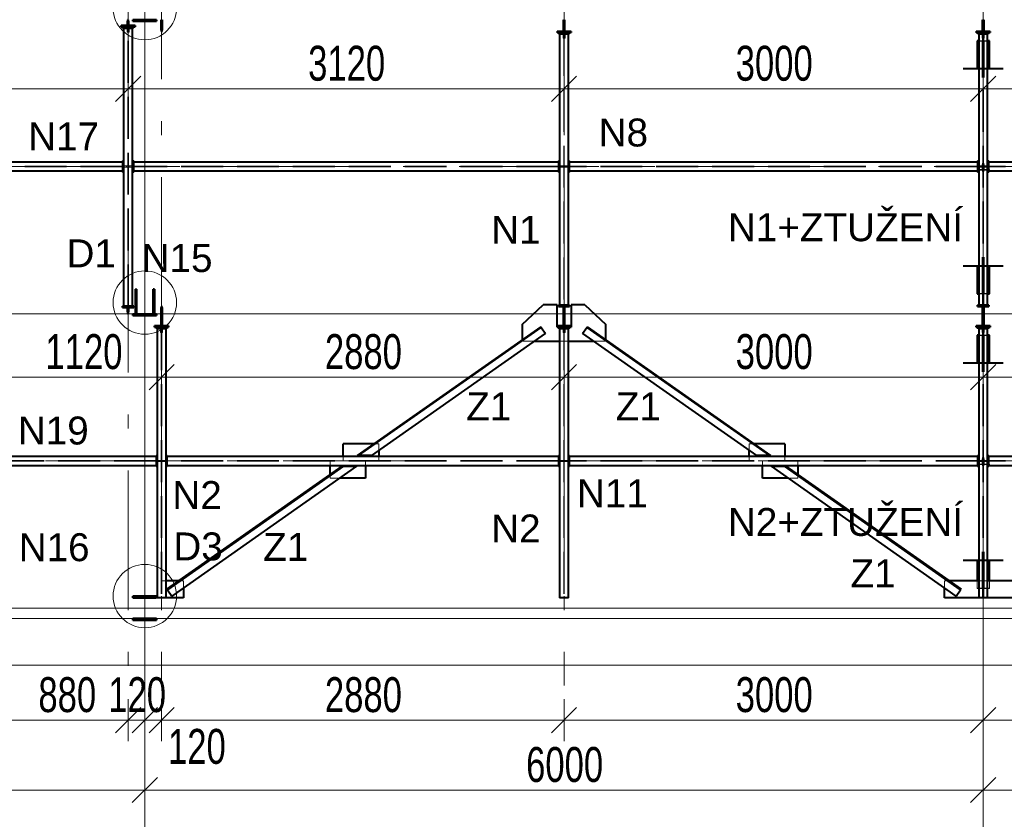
# Model space of a CAD drawing. Header units: metres. Extents: x 212 to 317, y 37 to 97.
# Tile 35 of 52: x 281.5 to 288.55, y 41.79 to 47.51. Entities that reach past the tile are written whole.
import ezdxf

# ---------------------------------------------------------------- set-up
doc = ezdxf.new("R2010")
doc.units = ezdxf.units.M
for name, pattern in [('__RA_15', [1.7, 1, -0.3, 0.1, -0.3]), ('__RA_2', [0.4, 0.3, -0.1]), ('__RA_4', [0.6, 0.3, -0.1, 0, -0.1, 0, -0.1])]:
    doc.linetypes.add(name, pattern=pattern)
for name, color, linetype, lineweight in [('OSY', 204, '__RA_15', 13), ('POPIS', 7, 'Continuous', 13), ('Standard', 7, 'Continuous', 40), ('VYZTUZ', 11, 'Continuous', 50)]:
    doc.layers.add(name, color=color, linetype=linetype, lineweight=lineweight)
doc.styles.add('ARIAL', font='ARIAL.TTF')

msp = doc.modelspace()

# ---------------------------------------------------------------- linework, layer by layer
at = {"layer": 'OSY', "color": 204, "linetype": 'Continuous', "lineweight": 13}
for p, q in [((282.3962, 40.4228), (282.3962, 66.9208)), ((288.3962, 40.4228), (288.3962, 66.9208)), ((222.1385, 45.4049), (298.4065, 45.4049)), ((222.1385, 43.2972), (298.4065, 43.2972))]:
    msp.add_line(p, q, dxfattribs=at)
at = {"layer": 'OSY', "color": 204, "linetype": '__RA_15', "lineweight": 13}
for p, q in [((282.5162, 49.7833), (282.5162, 42.7433)), ((285.3962, 49.7833), (285.3962, 42.7433)), ((282.2762, 47.6836), (282.2762, 42.7935)), ((223.446, 46.4588), (293.446, 46.4588)), ((222.186, 44.3511), (294.576, 44.3511))]:
    msp.add_line(p, q, dxfattribs=at)
at = {"layer": 'Standard', "color": 1, "linetype": 'Continuous', "lineweight": 40}
for p, q in [((282.2802, 47.5098), (282.2722, 47.5098)), ((282.2722, 47.5098), (282.2722, 47.4998)), ((282.2722, 47.4998), (282.2802, 47.4998)), ((282.2722, 47.4676), (282.2722, 47.4998)), ((282.2802, 47.4998), (282.2802, 47.5098)), ((282.2802, 47.4998), (282.2802, 47.4676)), ((282.3102, 47.4998), (282.3102, 47.5098)), ((282.4802, 47.5098), (282.3102, 47.5098)), ((282.3102, 47.4998), (282.4802, 47.4998)), ((282.4802, 47.5098), (282.4802, 47.4998)), ((282.5122, 47.5008), (282.5122, 47.5099)), ((282.5122, 47.5008), (282.5202, 47.5008)), ((282.5122, 47.4928), (282.5122, 47.5008)), ((282.5202, 47.5099), (282.5202, 47.5008)), ((282.5202, 47.5008), (282.5202, 47.4928)), ((285.3922, 47.5008), (285.3922, 47.5099)), ((285.3922, 47.5008), (285.4002, 47.5008)), ((285.3922, 47.4928), (285.3922, 47.5008)), ((285.4002, 47.5099), (285.4002, 47.5008)), ((285.4002, 47.5008), (285.4002, 47.4928)), ((288.3922, 47.5008), (288.3922, 47.5099)), ((288.3922, 47.5008), (288.4002, 47.5008)), ((288.3922, 47.4928), (288.3922, 47.5008)), ((288.4002, 47.5099), (288.4002, 47.5008)), ((288.4002, 47.5008), (288.4002, 47.4928)), ((282.2262, 47.4596), (282.2262, 47.4676)), ((282.3262, 47.4676), (282.2262, 47.4676)), ((282.2262, 47.4596), (282.3262, 47.4596)), ((282.234, 47.4596), (282.234, 47.4546)), ((282.234, 47.4546), (282.269, 47.4546)), ((282.2442, 47.4496), (282.3082, 47.4496)), ((282.2442, 47.4496), (282.2442, 45.4579)), ((282.269, 47.4546), (282.269, 47.4496)), ((282.274, 47.4496), (282.274, 47.4596)), ((282.2784, 47.4596), (282.2784, 47.4496)), ((282.2834, 47.4496), (282.2834, 47.4546)), ((282.2834, 47.4546), (282.3184, 47.4546)), ((282.3082, 45.4579), (282.3082, 47.4496)), ((282.3184, 47.4546), (282.3184, 47.4596)), ((282.3262, 47.4676), (282.3262, 47.4596)), ((282.5122, 47.482), (282.5122, 47.4928)), ((282.5202, 47.4928), (282.5122, 47.4928)), ((282.5122, 47.4345), (282.5122, 47.482)), ((282.5202, 47.482), (282.5122, 47.482)), ((282.5122, 47.4345), (282.5122, 47.4255)), ((282.5202, 47.4345), (282.5122, 47.4345)), ((282.5202, 47.4928), (282.5202, 47.482)), ((282.5202, 47.482), (282.5202, 47.4345)), ((282.5202, 47.4255), (282.5202, 47.4345)), ((285.3922, 47.482), (285.3922, 47.4928)), ((285.4002, 47.4928), (285.3922, 47.4928)), ((285.3922, 47.4345), (285.3922, 47.482)), ((285.4002, 47.482), (285.3922, 47.482)), ((285.3922, 47.4345), (285.3922, 47.4255)), ((285.4002, 47.4345), (285.3922, 47.4345)), ((285.4002, 47.4928), (285.4002, 47.482)), ((285.4002, 47.482), (285.4002, 47.4345)), ((285.4002, 47.4255), (285.4002, 47.4345)), ((288.3922, 47.482), (288.3922, 47.4928)), ((288.4002, 47.4928), (288.3922, 47.4928)), ((288.3922, 47.4345), (288.3922, 47.482)), ((288.4002, 47.482), (288.3922, 47.482)), ((288.3922, 47.4345), (288.3922, 47.4255)), ((288.4002, 47.4345), (288.3922, 47.4345)), ((288.4002, 47.4928), (288.4002, 47.482)), ((288.4002, 47.482), (288.4002, 47.4345)), ((288.4002, 47.4255), (288.4002, 47.4345)), ((282.5122, 47.4255), (282.5202, 47.4255)), ((285.3462, 47.4175), (285.3462, 47.4255)), ((285.4462, 47.4255), (285.3462, 47.4255)), ((285.3462, 47.4175), (285.4462, 47.4175)), ((285.354, 47.4175), (285.354, 47.4125)), ((285.354, 47.4125), (285.389, 47.4125)), ((285.3642, 47.4075), (285.3642, 45.4658)), ((285.3642, 47.4075), (285.4282, 47.4075)), ((285.389, 47.4125), (285.389, 47.4075)), ((285.394, 47.4075), (285.394, 47.4175)), ((285.3984, 47.4175), (285.3984, 47.4075)), ((285.4034, 47.4075), (285.4034, 47.4125)), ((285.4034, 47.4125), (285.4384, 47.4125)), ((285.4282, 45.4658), (285.4282, 47.4075)), ((285.4384, 47.4125), (285.4384, 47.4175)), ((285.4462, 47.4255), (285.4462, 47.4175)), ((288.3462, 47.4175), (288.3462, 47.4255)), ((288.4462, 47.4255), (288.3462, 47.4255)), ((288.3462, 47.4175), (288.4462, 47.4175)), ((288.3642, 47.3589), (288.3522, 47.3589)), ((288.3522, 47.3589), (288.3522, 47.3566)), ((288.3522, 47.3566), (288.3642, 47.3566)), ((288.3522, 47.3566), (288.3522, 47.1578)), ((288.354, 47.4175), (288.354, 47.4125)), ((288.354, 47.4125), (288.389, 47.4125)), ((288.3642, 47.4075), (288.3642, 45.4658)), ((288.3642, 47.4075), (288.4282, 47.4075)), ((288.389, 47.4125), (288.389, 47.4075)), ((288.394, 47.4075), (288.394, 47.4175)), ((288.3984, 47.4175), (288.3984, 47.4075)), ((288.4034, 47.4075), (288.4034, 47.4125)), ((288.4034, 47.4125), (288.4384, 47.4125)), ((288.4282, 45.4658), (288.4282, 47.4075)), ((288.4402, 47.3589), (288.4282, 47.3589)), ((288.4282, 47.3566), (288.4402, 47.3566)), ((288.4384, 47.4125), (288.4384, 47.4175)), ((288.4402, 47.3566), (288.4402, 47.3589)), ((288.4402, 47.1578), (288.4402, 47.3566)), ((288.4462, 47.4255), (288.4462, 47.4175)), ((282.2362, 46.4908), (279.4362, 46.4908)), ((282.2362, 46.4988), (282.2362, 46.4908)), ((282.2362, 46.4988), (282.2442, 46.4988)), ((282.2362, 46.4908), (282.2362, 46.4268)), ((282.3082, 46.4988), (282.3162, 46.4988)), ((282.3162, 46.4908), (282.3162, 46.4988)), ((282.3162, 46.4268), (282.3162, 46.4908)), ((285.3562, 46.4908), (282.3162, 46.4908)), ((285.3562, 46.4988), (285.3562, 46.4908)), ((285.3562, 46.4988), (285.3642, 46.4988)), ((285.3562, 46.4908), (285.3562, 46.4268)), ((285.4282, 46.4988), (285.4362, 46.4988)), ((285.4362, 46.4908), (285.4362, 46.4988)), ((285.4362, 46.4268), (285.4362, 46.4908)), ((288.3562, 46.4908), (285.4362, 46.4908)), ((288.3562, 46.4988), (288.3562, 46.4908)), ((288.3562, 46.4988), (288.3642, 46.4988)), ((288.3562, 46.4908), (288.3562, 46.4268)), ((288.4282, 46.4988), (288.4362, 46.4988)), ((288.4362, 46.4908), (288.4362, 46.4988)), ((288.4362, 46.4268), (288.4362, 46.4908)), ((291.3562, 46.4908), (288.4362, 46.4908)), ((279.4362, 46.4268), (282.2362, 46.4268)), ((282.2362, 46.4268), (282.2362, 46.4188)), ((282.2442, 46.4188), (282.2362, 46.4188)), ((282.3162, 46.4188), (282.3082, 46.4188)), ((282.3162, 46.4188), (282.3162, 46.4268)), ((282.3162, 46.4268), (285.3562, 46.4268)), ((285.3562, 46.4268), (285.3562, 46.4188)), ((285.3642, 46.4188), (285.3562, 46.4188)), ((285.4362, 46.4188), (285.4282, 46.4188)), ((285.4362, 46.4188), (285.4362, 46.4268)), ((285.4362, 46.4268), (288.3562, 46.4268)), ((288.3562, 46.4268), (288.3562, 46.4188)), ((288.3642, 46.4188), (288.3562, 46.4188)), ((288.4362, 46.4188), (288.4282, 46.4188)), ((288.4362, 46.4188), (288.4362, 46.4268)), ((288.4362, 46.4268), (291.3562, 46.4268)), ((288.3522, 45.7476), (288.3522, 45.5488)), ((288.4402, 45.5488), (288.4402, 45.7476)), ((282.3282, 45.4077), (282.3282, 45.5812)), ((282.3362, 45.5812), (282.3282, 45.5812)), ((282.3362, 45.5812), (282.3362, 45.4077)), ((282.4642, 45.5812), (282.4562, 45.5812)), ((282.4562, 45.4077), (282.4562, 45.5812)), ((282.4642, 45.5812), (282.4642, 45.4077)), ((288.3642, 45.5488), (288.3522, 45.5488)), ((288.3522, 45.5488), (288.3522, 45.5465)), ((288.3522, 45.5465), (288.3642, 45.5465)), ((288.4402, 45.5488), (288.4282, 45.5488)), ((288.4282, 45.5465), (288.4402, 45.5465)), ((288.4402, 45.5465), (288.4402, 45.5488)), ((282.2362, 45.4499), (282.2362, 45.4579)), ((282.2442, 45.4579), (282.2362, 45.4579)), ((282.3082, 45.4579), (282.2442, 45.4579)), ((282.3162, 45.4579), (282.3082, 45.4579)), ((282.3162, 45.4579), (282.3162, 45.4499)), ((282.5202, 45.4578), (282.5122, 45.4578)), ((282.5122, 45.4578), (282.5122, 45.4488)), ((282.5202, 45.4488), (282.5202, 45.4578)), ((285.0962, 45.3268), (285.2462, 45.4678)), ((285.3462, 45.4678), (285.2462, 45.4678)), ((285.3462, 45.3178), (285.3462, 45.4678)), ((285.3562, 45.4578), (285.3562, 45.4658)), ((285.3642, 45.4658), (285.3562, 45.4658)), ((285.3562, 45.4578), (285.4362, 45.4578)), ((285.4282, 45.4658), (285.3642, 45.4658)), ((285.3922, 45.4578), (285.3922, 45.4488)), ((285.4002, 45.4488), (285.4002, 45.4578)), ((285.4362, 45.4658), (285.4282, 45.4658)), ((285.4362, 45.4658), (285.4362, 45.4578)), ((285.5462, 45.4678), (285.4462, 45.4678)), ((285.4462, 45.4678), (285.4462, 45.3178)), ((285.5462, 45.4678), (285.6962, 45.3268)), ((288.3562, 45.4578), (288.3562, 45.4658)), ((288.3642, 45.4658), (288.3562, 45.4658)), ((288.3562, 45.4578), (288.4362, 45.4578)), ((288.4282, 45.4658), (288.3642, 45.4658)), ((288.3922, 45.4578), (288.3922, 45.4488)), ((288.4002, 45.4488), (288.4002, 45.4578)), ((288.4362, 45.4658), (288.4282, 45.4658)), ((288.4362, 45.4658), (288.4362, 45.4578)), ((282.2362, 45.4499), (282.3162, 45.4499)), ((282.2722, 45.4177), (282.2722, 45.4499)), ((282.2802, 45.4177), (282.2722, 45.4177)), ((282.2722, 45.4177), (282.2722, 45.4077)), ((282.2722, 45.4077), (282.2802, 45.4077)), ((282.2802, 45.4499), (282.2802, 45.4177)), ((282.2802, 45.4077), (282.2802, 45.4177)), ((282.3102, 45.3921), (282.3102, 45.4021)), ((282.4802, 45.4021), (282.3102, 45.4021)), ((282.3102, 45.3921), (282.4802, 45.3921)), ((282.3282, 45.4077), (282.3362, 45.4077)), ((282.4562, 45.4077), (282.4642, 45.4077)), ((282.4802, 45.4021), (282.4802, 45.3921)), ((282.5122, 45.4488), (282.5202, 45.4488)), ((282.5122, 45.4022), (282.5122, 45.4488)), ((282.5122, 45.4022), (282.5202, 45.4022)), ((282.5122, 45.3931), (282.5122, 45.4022)), ((282.5122, 45.3931), (282.5202, 45.3931)), ((282.5122, 45.3851), (282.5122, 45.3931)), ((282.5122, 45.3743), (282.5122, 45.3851)), ((282.5202, 45.3851), (282.5122, 45.3851)), ((282.5202, 45.4488), (282.5202, 45.4022)), ((282.5202, 45.4022), (282.5202, 45.3931)), ((282.5202, 45.3931), (282.5202, 45.3851)), ((282.5202, 45.3851), (282.5202, 45.3743)), ((285.3922, 45.4488), (285.4002, 45.4488)), ((285.3922, 45.4022), (285.3922, 45.4488)), ((285.3922, 45.4022), (285.4002, 45.4022)), ((285.3922, 45.3931), (285.3922, 45.4022)), ((285.3922, 45.3931), (285.4002, 45.3931)), ((285.3922, 45.3851), (285.3922, 45.3931)), ((285.3922, 45.3743), (285.3922, 45.3851)), ((285.4002, 45.3851), (285.3922, 45.3851)), ((285.4002, 45.4488), (285.4002, 45.4022)), ((285.4002, 45.4022), (285.4002, 45.3931)), ((285.4002, 45.3931), (285.4002, 45.3851)), ((285.4002, 45.3851), (285.4002, 45.3743)), ((288.3922, 45.4488), (288.4002, 45.4488)), ((288.3922, 45.4022), (288.3922, 45.4488)), ((288.3922, 45.4022), (288.4002, 45.4022)), ((288.3922, 45.3931), (288.3922, 45.4022)), ((288.3922, 45.3931), (288.4002, 45.3931)), ((288.3922, 45.3851), (288.3922, 45.3931)), ((288.3922, 45.3743), (288.3922, 45.3851)), ((288.4002, 45.3851), (288.3922, 45.3851)), ((288.4002, 45.4488), (288.4002, 45.4022)), ((288.4002, 45.4022), (288.4002, 45.3931)), ((288.4002, 45.3931), (288.4002, 45.3851)), ((288.4002, 45.3851), (288.4002, 45.3743)), ((282.4662, 45.3098), (282.4662, 45.3178)), ((282.5662, 45.3178), (282.4662, 45.3178)), ((282.5122, 45.3268), (282.5122, 45.3743)), ((282.5202, 45.3743), (282.5122, 45.3743)), ((282.5122, 45.3268), (282.5122, 45.3178)), ((282.5202, 45.3268), (282.5122, 45.3268)), ((282.5202, 45.3743), (282.5202, 45.3268)), ((282.5202, 45.3178), (282.5202, 45.3268)), ((282.5662, 45.3178), (282.5662, 45.3098)), ((285.2292, 45.312), (283.9152, 44.3888)), ((285.0962, 45.3268), (285.0962, 45.2186)), ((285.2292, 45.312), (285.2327, 45.3071)), ((285.3462, 45.3098), (285.3462, 45.3178)), ((285.4462, 45.3178), (285.3462, 45.3178)), ((285.3922, 45.3268), (285.3922, 45.3743)), ((285.4002, 45.3743), (285.3922, 45.3743)), ((285.3922, 45.3268), (285.3922, 45.3178)), ((285.4002, 45.3268), (285.3922, 45.3268)), ((285.4002, 45.3743), (285.4002, 45.3268)), ((285.4002, 45.3178), (285.4002, 45.3268)), ((285.4462, 45.3178), (285.4462, 45.3098)), ((285.5598, 45.3071), (285.5632, 45.312)), ((286.8773, 44.3888), (285.5632, 45.312)), ((285.6962, 45.2186), (285.6962, 45.3268)), ((288.3462, 45.3098), (288.3462, 45.3178)), ((288.4462, 45.3178), (288.3462, 45.3178)), ((288.3922, 45.3268), (288.3922, 45.3743)), ((288.4002, 45.3743), (288.3922, 45.3743)), ((288.3922, 45.3268), (288.3922, 45.3178)), ((288.4002, 45.3268), (288.3922, 45.3268)), ((288.4002, 45.3743), (288.4002, 45.3268)), ((288.4002, 45.3178), (288.4002, 45.3268)), ((288.4462, 45.3178), (288.4462, 45.3098)), ((282.4662, 45.3098), (282.5662, 45.3098)), ((282.474, 45.3098), (282.474, 45.3048)), ((282.474, 45.3048), (282.509, 45.3048)), ((282.4842, 45.2998), (282.5482, 45.2998)), ((282.4842, 45.2998), (282.4842, 43.3722)), ((282.509, 45.3048), (282.509, 45.2998)), ((282.514, 45.2998), (282.514, 45.3098)), ((282.5184, 45.3098), (282.5184, 45.2998)), ((282.5234, 45.2998), (282.5234, 45.3048)), ((282.5234, 45.3048), (282.5584, 45.3048)), ((282.5482, 43.3722), (282.5482, 45.2998)), ((282.5584, 45.3048), (282.5584, 45.3098)), ((283.9256, 44.3888), (285.2327, 45.3071)), ((284.0195, 44.3888), (285.2637, 45.2629)), ((285.2327, 45.3071), (285.2637, 45.2629)), ((285.3462, 45.3098), (285.4462, 45.3098)), ((285.354, 45.3098), (285.354, 45.3048)), ((285.354, 45.3048), (285.389, 45.3048)), ((285.3642, 45.2998), (285.4282, 45.2998)), ((285.3642, 45.2998), (285.3642, 43.3722)), ((285.389, 45.3048), (285.389, 45.2998)), ((285.394, 45.2998), (285.394, 45.3098)), ((285.3984, 45.3098), (285.3984, 45.2998)), ((285.4034, 45.2998), (285.4034, 45.3048)), ((285.4034, 45.3048), (285.4384, 45.3048)), ((285.4282, 43.3722), (285.4282, 45.2998)), ((285.4384, 45.3048), (285.4384, 45.3098)), ((285.5287, 45.2629), (285.5598, 45.3071)), ((285.5287, 45.2629), (286.7729, 44.3888)), ((285.5598, 45.3071), (286.8669, 44.3888)), ((288.3462, 45.3098), (288.4462, 45.3098)), ((288.3642, 45.2512), (288.3522, 45.2512)), ((288.3522, 45.2512), (288.3522, 45.2489)), ((288.3522, 45.2489), (288.3642, 45.2489)), ((288.3522, 45.2489), (288.3522, 45.0501)), ((288.354, 45.3098), (288.354, 45.3048)), ((288.354, 45.3048), (288.389, 45.3048)), ((288.3642, 45.2998), (288.4282, 45.2998)), ((288.3642, 45.2998), (288.3642, 43.3722)), ((288.389, 45.3048), (288.389, 45.2998)), ((288.394, 45.2998), (288.394, 45.3098)), ((288.3984, 45.3098), (288.3984, 45.2998)), ((288.4034, 45.2998), (288.4034, 45.3048)), ((288.4034, 45.3048), (288.4384, 45.3048)), ((288.4282, 43.3722), (288.4282, 45.2998)), ((288.4402, 45.2512), (288.4282, 45.2512)), ((288.4282, 45.2489), (288.4402, 45.2489)), ((288.4384, 45.3048), (288.4384, 45.3098)), ((288.4402, 45.2489), (288.4402, 45.2512)), ((288.4402, 45.0501), (288.4402, 45.2489)), ((285.1847, 45.2074), (285.3642, 45.2074)), ((285.4282, 45.2074), (285.6078, 45.2074)), ((284.0354, 44.4733), (283.8164, 44.4733)), ((283.8164, 44.3831), (283.8164, 44.4733)), ((286.9761, 44.4733), (286.7571, 44.4733)), ((286.9761, 44.4733), (286.9761, 44.3831)), ((284.0702, 44.4244), (284.0702, 44.3831)), ((286.7223, 44.3831), (286.7223, 44.4244)), ((282.4762, 44.3831), (281.4362, 44.3831)), ((282.4762, 44.3911), (282.4762, 44.3831)), ((282.4762, 44.3911), (282.4842, 44.3911)), ((282.4762, 44.3831), (282.4762, 44.3191)), ((282.5482, 44.3911), (282.5562, 44.3911)), ((282.5562, 44.3831), (282.5562, 44.3911)), ((282.5562, 44.3191), (282.5562, 44.3831)), ((285.3562, 44.3831), (282.5562, 44.3831)), ((283.9256, 44.3888), (283.9152, 44.3888)), ((284.0195, 44.3888), (283.9256, 44.3888)), ((285.3562, 44.3911), (285.3562, 44.3831)), ((285.3562, 44.3911), (285.3642, 44.3911)), ((285.3562, 44.3831), (285.3562, 44.3191)), ((285.4282, 44.3911), (285.4362, 44.3911)), ((285.4362, 44.3831), (285.4362, 44.3911)), ((285.4362, 44.3191), (285.4362, 44.3831)), ((288.3562, 44.3831), (285.4362, 44.3831)), ((286.8669, 44.3888), (286.7729, 44.3888)), ((286.8773, 44.3888), (286.8669, 44.3888)), ((288.3562, 44.3911), (288.3562, 44.3831)), ((288.3562, 44.3911), (288.3642, 44.3911)), ((288.3562, 44.3831), (288.3562, 44.3191)), ((288.4282, 44.3911), (288.4362, 44.3911)), ((288.4362, 44.3831), (288.4362, 44.3911)), ((288.4362, 44.3191), (288.4362, 44.3831)), ((291.3562, 44.3831), (288.4362, 44.3831)), ((281.4362, 44.3191), (282.4762, 44.3191)), ((282.4762, 44.3191), (282.4762, 44.3111)), ((282.4842, 44.3111), (282.4762, 44.3111)), ((282.5562, 44.3111), (282.5482, 44.3111)), ((282.5544, 43.4328), (283.8077, 44.3133)), ((282.5562, 44.3111), (282.5562, 44.3191)), ((282.5562, 44.3191), (285.3562, 44.3191)), ((283.8181, 44.3133), (282.5579, 43.4279)), ((283.9121, 44.3133), (282.5889, 43.3837)), ((283.7223, 44.2533), (283.7223, 44.3191)), ((283.8077, 44.3133), (283.8181, 44.3133)), ((283.8181, 44.3133), (283.9121, 44.3133)), ((283.9761, 44.3191), (283.9761, 44.2289)), ((285.3562, 44.3191), (285.3562, 44.3111)), ((285.3642, 44.3111), (285.3562, 44.3111)), ((285.4362, 44.3111), (285.4282, 44.3111)), ((285.4362, 44.3111), (285.4362, 44.3191)), ((285.4362, 44.3191), (288.3562, 44.3191)), ((286.8164, 44.2289), (286.8164, 44.3191)), ((288.2035, 43.3837), (286.8804, 44.3133)), ((286.8804, 44.3133), (286.9743, 44.3133)), ((286.9743, 44.3133), (286.9847, 44.3133)), ((288.2346, 43.4279), (286.9743, 44.3133)), ((286.9847, 44.3133), (288.238, 43.4328)), ((287.0702, 44.3191), (287.0702, 44.2533)), ((288.3562, 44.3191), (288.3562, 44.3111)), ((288.3642, 44.3111), (288.3562, 44.3111)), ((288.4362, 44.3111), (288.4282, 44.3111)), ((288.4362, 44.3111), (288.4362, 44.3191)), ((288.4362, 44.3191), (291.3562, 44.3191)), ((283.9761, 44.2289), (283.7919, 44.2289)), ((287.0006, 44.2289), (286.8164, 44.2289)), ((288.3522, 43.6399), (288.3522, 43.4922)), ((288.4402, 43.4922), (288.4402, 43.6399)), ((282.639, 43.4922), (282.5482, 43.4922)), ((288.3642, 43.4922), (288.1535, 43.4922)), ((288.639, 43.4922), (288.4282, 43.4922)), ((282.5544, 43.4328), (282.5579, 43.4279)), ((282.5579, 43.4279), (282.5889, 43.3837)), ((282.6722, 43.4423), (282.6722, 43.3722)), ((288.1202, 43.3722), (288.1202, 43.4423)), ((288.2035, 43.3837), (288.2346, 43.4279)), ((288.2346, 43.4279), (288.238, 43.4328)), ((282.3102, 43.3722), (282.3102, 43.3822)), ((282.4802, 43.3822), (282.3102, 43.3822)), ((282.3102, 43.3722), (282.4802, 43.3722)), ((282.4802, 43.3822), (282.4802, 43.3722)), ((282.5482, 43.3722), (282.4842, 43.3722)), ((282.6722, 43.3722), (282.5482, 43.3722)), ((285.4282, 43.3722), (285.3642, 43.3722)), ((288.3642, 43.3722), (288.1202, 43.3722)), ((288.4282, 43.3722), (288.3642, 43.3722)), ((288.6722, 43.3722), (288.4282, 43.3722)), ((282.4802, 43.2222), (282.3102, 43.2222)), ((282.3102, 43.2122), (282.3102, 43.2222)), ((282.3102, 43.2122), (282.4802, 43.2122)), ((282.4802, 43.2222), (282.4802, 43.2122))]:
    msp.add_line(p, q, dxfattribs=at)
at = {"layer": 'Standard', "color": 136, "linetype": '__RA_2', "lineweight": 18}
for p, q in [((282.5122, 47.5097), (282.5202, 47.5097)), ((282.5202, 47.5018), (282.5122, 47.5018)), ((285.3922, 47.5097), (285.4002, 47.5097)), ((285.4002, 47.5018), (285.3922, 47.5018)), ((288.3922, 47.5097), (288.4002, 47.5097)), ((288.4002, 47.5018), (288.3922, 47.5018)), ((282.269, 47.4496), (282.269, 47.4196)), ((282.274, 45.4579), (282.274, 47.4496)), ((282.2784, 45.4579), (282.2784, 47.4496)), ((282.2834, 47.4196), (282.2834, 47.4496)), ((282.5122, 47.4926), (282.5202, 47.4926)), ((282.5122, 47.4431), (282.5202, 47.4431)), ((285.3922, 47.4926), (285.4002, 47.4926)), ((285.3922, 47.4431), (285.4002, 47.4431)), ((288.3922, 47.4926), (288.4002, 47.4926)), ((288.3922, 47.4431), (288.4002, 47.4431)), ((282.269, 47.4196), (282.274, 47.4196)), ((282.2784, 47.4196), (282.2834, 47.4196)), ((285.389, 47.4075), (285.389, 47.3775)), ((285.389, 47.3775), (285.394, 47.3775)), ((285.394, 47.4075), (285.394, 45.4658)), ((285.3984, 47.4075), (285.3984, 45.4658)), ((285.3984, 47.3775), (285.4034, 47.3775)), ((285.4034, 47.3775), (285.4034, 47.4075)), ((288.3922, 47.3589), (288.3642, 47.3589)), ((288.3642, 47.3566), (288.3882, 47.3566)), ((288.3882, 47.3566), (288.3882, 47.3355)), ((288.389, 47.4075), (288.389, 47.3775)), ((288.389, 47.3775), (288.394, 47.3775)), ((288.3922, 47.4075), (288.3922, 47.2516)), ((288.394, 47.4075), (288.394, 45.4658)), ((288.3984, 47.4075), (288.3984, 45.4658)), ((288.3984, 47.3775), (288.4034, 47.3775)), ((288.4002, 47.2516), (288.4002, 47.4075)), ((288.4282, 47.3589), (288.4002, 47.3589)), ((288.4034, 47.3775), (288.4034, 47.4075)), ((288.4042, 47.3355), (288.4042, 47.3566)), ((288.4042, 47.3566), (288.4282, 47.3566)), ((288.3882, 47.3355), (288.3882, 47.0963)), ((288.3882, 47.3355), (288.3922, 47.3355)), ((288.4002, 47.3355), (288.4042, 47.3355)), ((288.4042, 47.0963), (288.4042, 47.3355)), ((288.3922, 47.2516), (288.3922, 47.0963)), ((288.3922, 47.2516), (288.4002, 47.2516)), ((288.4002, 47.0963), (288.4002, 47.2516)), ((282.2362, 46.461), (279.4362, 46.461)), ((282.2362, 46.4566), (279.4362, 46.4566)), ((282.2442, 46.4628), (282.264, 46.4628)), ((282.264, 46.4548), (282.2442, 46.4548)), ((282.274, 46.4628), (282.264, 46.4628)), ((282.264, 46.4628), (282.264, 46.4548)), ((282.264, 46.4548), (282.274, 46.4548)), ((282.2884, 46.4628), (282.2784, 46.4628)), ((282.2784, 46.4548), (282.2884, 46.4548)), ((282.2884, 46.4548), (282.2884, 46.4628)), ((282.2884, 46.4628), (282.3082, 46.4628)), ((282.3082, 46.4548), (282.2884, 46.4548)), ((285.3562, 46.461), (282.3162, 46.461)), ((285.3562, 46.4566), (282.3162, 46.4566)), ((285.3642, 46.4628), (285.384, 46.4628)), ((285.384, 46.4548), (285.3642, 46.4548)), ((285.394, 46.4628), (285.384, 46.4628)), ((285.384, 46.4628), (285.384, 46.4548)), ((285.384, 46.4548), (285.394, 46.4548)), ((285.4084, 46.4628), (285.3984, 46.4628)), ((285.3984, 46.4548), (285.4084, 46.4548)), ((285.4084, 46.4548), (285.4084, 46.4628)), ((285.4084, 46.4628), (285.4282, 46.4628)), ((285.4282, 46.4548), (285.4084, 46.4548)), ((288.3562, 46.461), (285.4362, 46.461)), ((288.3562, 46.4566), (285.4362, 46.4566)), ((288.3642, 46.4628), (288.384, 46.4628)), ((288.384, 46.4548), (288.3642, 46.4548)), ((288.394, 46.4628), (288.384, 46.4628)), ((288.384, 46.4628), (288.384, 46.4548)), ((288.384, 46.4548), (288.394, 46.4548)), ((288.3882, 46.4727), (288.3882, 46.4367)), ((288.3922, 46.4727), (288.3882, 46.4727)), ((288.3922, 46.4827), (288.4002, 46.4827)), ((288.3922, 46.4827), (288.3922, 46.4227)), ((288.4084, 46.4628), (288.3984, 46.4628)), ((288.3984, 46.4548), (288.4084, 46.4548)), ((288.4002, 46.4227), (288.4002, 46.4827)), ((288.4042, 46.4727), (288.4002, 46.4727)), ((288.4042, 46.4367), (288.4042, 46.4727)), ((288.4084, 46.4548), (288.4084, 46.4628)), ((288.4084, 46.4628), (288.4282, 46.4628)), ((288.4282, 46.4548), (288.4084, 46.4548)), ((291.3562, 46.461), (288.4362, 46.461)), ((291.3562, 46.4566), (288.4362, 46.4566)), ((288.3522, 46.4367), (288.3522, 46.4327)), ((288.3882, 46.4367), (288.3522, 46.4367)), ((288.3522, 46.4327), (288.3922, 46.4327)), ((288.3922, 46.4227), (288.4002, 46.4227)), ((288.4002, 46.4327), (288.4402, 46.4327)), ((288.4402, 46.4367), (288.4042, 46.4367)), ((288.4402, 46.4327), (288.4402, 46.4367)), ((288.3882, 45.8091), (288.3882, 45.5699)), ((288.3922, 45.8091), (288.3922, 45.6359)), ((288.4002, 45.6359), (288.4002, 45.8091)), ((288.4042, 45.5699), (288.4042, 45.8091)), ((288.3922, 45.6359), (288.4002, 45.6359)), ((288.3922, 45.6359), (288.3922, 45.4663)), ((288.4002, 45.4663), (288.4002, 45.6359)), ((288.3882, 45.5488), (288.3642, 45.5488)), ((288.3642, 45.5465), (288.3922, 45.5465)), ((288.3882, 45.5699), (288.3882, 45.5488)), ((288.3922, 45.5699), (288.3882, 45.5699)), ((288.4042, 45.5699), (288.4002, 45.5699)), ((288.4002, 45.5465), (288.4282, 45.5465)), ((288.4042, 45.5488), (288.4042, 45.5699)), ((288.4282, 45.5488), (288.4042, 45.5488)), ((282.3282, 45.4681), (282.3362, 45.4681)), ((282.4562, 45.4681), (282.4642, 45.4681)), ((288.3922, 45.4663), (288.4002, 45.4663)), ((282.5202, 45.4128), (282.5122, 45.4128)), ((282.5122, 45.402), (282.5202, 45.402)), ((282.5202, 45.3941), (282.5122, 45.3941)), ((282.5122, 45.3849), (282.5202, 45.3849)), ((285.4002, 45.4128), (285.3922, 45.4128)), ((285.3922, 45.402), (285.4002, 45.402)), ((285.4002, 45.3941), (285.3922, 45.3941)), ((285.3922, 45.3849), (285.4002, 45.3849)), ((288.4002, 45.4128), (288.3922, 45.4128)), ((288.3922, 45.402), (288.4002, 45.402)), ((288.4002, 45.3941), (288.3922, 45.3941)), ((288.3922, 45.3849), (288.4002, 45.3849)), ((282.5122, 45.3354), (282.5202, 45.3354)), ((285.3922, 45.3354), (285.4002, 45.3354)), ((288.3922, 45.3354), (288.4002, 45.3354)), ((282.509, 45.2998), (282.509, 45.2698)), ((282.509, 45.2698), (282.514, 45.2698)), ((282.514, 45.2998), (282.514, 43.3722)), ((282.5184, 45.2998), (282.5184, 43.3722)), ((282.5184, 45.2698), (282.5234, 45.2698)), ((282.5234, 45.2698), (282.5234, 45.2998)), ((285.389, 45.2998), (285.389, 45.2698)), ((285.389, 45.2698), (285.394, 45.2698)), ((285.394, 45.2998), (285.394, 43.3722)), ((285.3984, 45.2998), (285.3984, 43.3722)), ((285.3984, 45.2698), (285.4034, 45.2698)), ((285.4034, 45.2698), (285.4034, 45.2998)), ((288.3922, 45.2512), (288.3642, 45.2512)), ((288.3642, 45.2489), (288.3882, 45.2489)), ((288.3882, 45.2489), (288.3882, 45.2279)), ((288.389, 45.2998), (288.389, 45.2698)), ((288.389, 45.2698), (288.394, 45.2698)), ((288.3922, 45.2998), (288.3922, 45.1439)), ((288.394, 45.2998), (288.394, 43.3722)), ((288.3984, 45.2998), (288.3984, 43.3722)), ((288.3984, 45.2698), (288.4034, 45.2698)), ((288.4002, 45.1439), (288.4002, 45.2998)), ((288.4282, 45.2512), (288.4002, 45.2512)), ((288.4034, 45.2698), (288.4034, 45.2998)), ((288.4042, 45.2279), (288.4042, 45.2489)), ((288.4042, 45.2489), (288.4282, 45.2489)), ((285.0962, 45.2186), (285.0962, 45.2113)), ((285.0962, 45.2113), (285.0962, 45.2074)), ((285.0962, 45.2074), (285.1847, 45.2074)), ((285.3642, 45.2074), (285.394, 45.2074)), ((285.3984, 45.2074), (285.4282, 45.2074)), ((285.6078, 45.2074), (285.6962, 45.2074)), ((285.6962, 45.2113), (285.6962, 45.2186)), ((285.6962, 45.2074), (285.6962, 45.2113)), ((288.3882, 45.2279), (288.3882, 44.9886)), ((288.3882, 45.2279), (288.3922, 45.2279)), ((288.4002, 45.2279), (288.4042, 45.2279)), ((288.4042, 44.9886), (288.4042, 45.2279)), ((288.3922, 45.1439), (288.3922, 44.9886)), ((288.3922, 45.1439), (288.4002, 45.1439)), ((288.4002, 44.9886), (288.4002, 45.1439)), ((284.0458, 44.4733), (284.0354, 44.4733)), ((284.0702, 44.4733), (284.0458, 44.4733)), ((284.0702, 44.4733), (284.0702, 44.4244)), ((286.7466, 44.4733), (286.7223, 44.4733)), ((286.7223, 44.4244), (286.7223, 44.4733)), ((286.7571, 44.4733), (286.7466, 44.4733)), ((282.4762, 44.3533), (281.4362, 44.3533)), ((282.4762, 44.3489), (281.4362, 44.3489)), ((282.4842, 44.3551), (282.504, 44.3551)), ((282.504, 44.3471), (282.4842, 44.3471)), ((282.514, 44.3551), (282.504, 44.3551)), ((282.504, 44.3551), (282.504, 44.3471)), ((282.504, 44.3471), (282.514, 44.3471)), ((282.5284, 44.3551), (282.5184, 44.3551)), ((282.5184, 44.3471), (282.5284, 44.3471)), ((282.5284, 44.3471), (282.5284, 44.3551)), ((282.5284, 44.3551), (282.5482, 44.3551)), ((282.5482, 44.3471), (282.5284, 44.3471)), ((285.3562, 44.3533), (282.5562, 44.3533)), ((285.3562, 44.3489), (282.5562, 44.3489)), ((283.7223, 44.3191), (283.7223, 44.3489)), ((283.8164, 44.3533), (283.8164, 44.3831)), ((283.9761, 44.3489), (283.9761, 44.3191)), ((284.0702, 44.3831), (284.0702, 44.3533)), ((285.3642, 44.3551), (285.384, 44.3551)), ((285.384, 44.3471), (285.3642, 44.3471)), ((285.394, 44.3551), (285.384, 44.3551)), ((285.384, 44.3551), (285.384, 44.3471)), ((285.384, 44.3471), (285.394, 44.3471)), ((285.4084, 44.3551), (285.3984, 44.3551)), ((285.3984, 44.3471), (285.4084, 44.3471)), ((285.4084, 44.3471), (285.4084, 44.3551)), ((285.4084, 44.3551), (285.4282, 44.3551)), ((285.4282, 44.3471), (285.4084, 44.3471)), ((288.3562, 44.3533), (285.4362, 44.3533)), ((288.3562, 44.3489), (285.4362, 44.3489)), ((286.7223, 44.3533), (286.7223, 44.3831)), ((286.8164, 44.3191), (286.8164, 44.3489)), ((286.9761, 44.3831), (286.9761, 44.3533)), ((287.0702, 44.3489), (287.0702, 44.3191)), ((288.3522, 44.329), (288.3522, 44.325)), ((288.3642, 44.329), (288.3522, 44.329)), ((288.3642, 44.3551), (288.384, 44.3551)), ((288.384, 44.3471), (288.3642, 44.3471)), ((288.3882, 44.329), (288.3642, 44.329)), ((288.394, 44.3551), (288.384, 44.3551)), ((288.384, 44.3551), (288.384, 44.3471)), ((288.384, 44.3471), (288.394, 44.3471)), ((288.3882, 44.365), (288.3882, 44.329)), ((288.3922, 44.365), (288.3882, 44.365)), ((288.3922, 44.375), (288.4002, 44.375)), ((288.3922, 44.375), (288.3922, 44.315)), ((288.4084, 44.3551), (288.3984, 44.3551)), ((288.3984, 44.3471), (288.4084, 44.3471)), ((288.4002, 44.315), (288.4002, 44.375)), ((288.4042, 44.365), (288.4002, 44.365)), ((288.4042, 44.329), (288.4042, 44.365)), ((288.4402, 44.329), (288.4042, 44.329)), ((288.4084, 44.3471), (288.4084, 44.3551)), ((288.4084, 44.3551), (288.4282, 44.3551)), ((288.4282, 44.3471), (288.4084, 44.3471)), ((291.3562, 44.3533), (288.4362, 44.3533)), ((291.3562, 44.3489), (288.4362, 44.3489)), ((288.4402, 44.325), (288.4402, 44.329)), ((288.3522, 44.325), (288.3642, 44.325)), ((288.3642, 44.325), (288.3922, 44.325)), ((288.3922, 44.315), (288.4002, 44.315)), ((288.4002, 44.325), (288.4402, 44.325)), ((283.7223, 44.246), (283.7223, 44.2533)), ((283.7223, 44.2289), (283.7223, 44.246)), ((283.7919, 44.2289), (283.7223, 44.2289)), ((287.0702, 44.2289), (287.0006, 44.2289)), ((287.0702, 44.2533), (287.0702, 44.246)), ((287.0702, 44.246), (287.0702, 44.2289)), ((288.3882, 43.7014), (288.3882, 43.4622)), ((288.3922, 43.7014), (288.3922, 43.5281)), ((288.4002, 43.5281), (288.4002, 43.7014)), ((288.4042, 43.4622), (288.4042, 43.7014)), ((282.5482, 43.4922), (282.5184, 43.4922)), ((282.6494, 43.4922), (282.639, 43.4922)), ((282.6722, 43.4922), (282.6494, 43.4922)), ((282.6722, 43.4922), (282.6722, 43.4423)), ((288.1535, 43.4922), (288.1202, 43.4922)), ((288.1202, 43.4423), (288.1202, 43.4922)), ((288.3522, 43.4922), (288.3522, 43.4411)), ((288.394, 43.4922), (288.3642, 43.4922)), ((288.3922, 43.5281), (288.4002, 43.5281)), ((288.3922, 43.5281), (288.3922, 43.3722)), ((288.4282, 43.4922), (288.3984, 43.4922)), ((288.4002, 43.3722), (288.4002, 43.5281)), ((288.4402, 43.4411), (288.4402, 43.4922)), ((288.3882, 43.4411), (288.3522, 43.4411)), ((288.3522, 43.4411), (288.3522, 43.4388)), ((288.3522, 43.4388), (288.3922, 43.4388)), ((288.3882, 43.4622), (288.3882, 43.4411)), ((288.3922, 43.4622), (288.3882, 43.4622)), ((288.4042, 43.4622), (288.4002, 43.4622)), ((288.4002, 43.4388), (288.4402, 43.4388)), ((288.4042, 43.4411), (288.4042, 43.4622)), ((288.4402, 43.4411), (288.4042, 43.4411)), ((288.4402, 43.4388), (288.4402, 43.4411))]:
    msp.add_line(p, q, dxfattribs=at)
at = {"layer": 'Standard', "color": 1, "linetype": '__RA_4', "lineweight": 40}
for p, q in [((288.4642, 47.1578), (288.2522, 47.1578)), ((288.5402, 47.1578), (288.3282, 47.1578)), ((288.2522, 45.7476), (288.4642, 45.7476)), ((288.3282, 45.7476), (288.5402, 45.7476)), ((288.4642, 45.0501), (288.2522, 45.0501)), ((288.5402, 45.0501), (288.3282, 45.0501)), ((288.2522, 43.6399), (288.4642, 43.6399)), ((288.3282, 43.6399), (288.5402, 43.6399))]:
    msp.add_line(p, q, dxfattribs=at)
at = {"layer": 'Standard', "color": 7, "linetype": 'Continuous', "lineweight": 13}
msp.add_line((221.9942, 43.2222), (294.7982, 43.2222), dxfattribs=at)
at = {"layer": 'Standard', "color": 7, "linetype": 'Continuous', "lineweight": 18}
msp.add_lwpolyline([(217.2085, 42.889), (298.5065, 42.889), (298.5065, 65.318), (217.2085, 65.318), (217.2085, 42.889)], dxfattribs=at)
at = {"layer": 'Standard', "color": 204, "linetype": 'Continuous', "lineweight": 13}
for centre in [(282.3962, 47.5926), (282.3962, 45.4849), (282.3962, 43.3837)]:
    msp.add_circle(centre, 0.2269, dxfattribs=at)
at = {"layer": 'VYZTUZ', "color": 171, "linetype": 'Continuous', "lineweight": 18}
for p, q in [((282.2762, 47.0151), (282.2762, 47.1651)), ((285.3962, 47.0151), (285.3962, 47.1651)), ((288.3962, 47.0151), (288.3962, 47.1651)), ((282.1862, 46.9251), (282.3662, 47.1051)), ((285.3062, 46.9251), (285.4862, 47.1051)), ((288.3062, 46.9251), (288.4862, 47.1051)), ((279.3962, 47.0151), (282.2762, 47.0151)), ((282.2762, 47.0151), (282.2762, 46.8651)), ((282.2762, 47.0151), (285.3962, 47.0151)), ((285.3962, 47.0151), (285.3962, 46.8651)), ((285.3962, 47.0151), (288.3962, 47.0151)), ((288.3962, 47.0151), (288.3962, 46.8651)), ((288.3962, 47.0151), (291.3962, 47.0151)), ((282.5162, 44.951), (282.5162, 45.101)), ((285.3962, 44.951), (285.3962, 45.101)), ((288.3962, 44.951), (288.3962, 45.101)), ((282.4262, 44.861), (282.6062, 45.041)), ((285.3062, 44.861), (285.4862, 45.041)), ((288.3062, 44.861), (288.4862, 45.041)), ((281.3962, 44.951), (282.5162, 44.951)), ((282.5162, 44.951), (282.5162, 44.801)), ((282.5162, 44.951), (285.3962, 44.951)), ((285.3962, 44.951), (285.3962, 44.801)), ((285.3962, 44.951), (288.3962, 44.951)), ((288.3962, 44.951), (288.3962, 44.801)), ((288.3962, 44.951), (291.3962, 44.951)), ((282.2762, 42.4953), (282.2762, 42.6453)), ((282.3962, 42.4953), (282.3962, 42.6453)), ((282.5162, 42.4953), (282.5162, 42.6453)), ((285.3962, 42.4953), (285.3962, 42.6453)), ((288.3962, 42.4953), (288.3962, 42.6453)), ((282.1862, 42.4053), (282.3662, 42.5853)), ((282.3062, 42.4053), (282.4862, 42.5853)), ((282.4262, 42.4053), (282.6062, 42.5853)), ((285.3062, 42.4053), (285.4862, 42.5853)), ((288.3062, 42.4053), (288.4862, 42.5853)), ((281.3962, 42.4953), (282.2762, 42.4953)), ((282.2762, 42.4953), (282.2762, 42.3453)), ((282.2762, 42.4953), (282.3962, 42.4953)), ((282.3962, 42.4953), (282.3962, 42.3453)), ((282.3962, 42.4953), (282.5162, 42.4953)), ((282.5162, 42.4953), (282.5162, 42.3453)), ((282.5162, 42.4953), (285.3962, 42.4953)), ((285.3962, 42.4953), (285.3962, 42.3453)), ((285.3962, 42.4953), (288.3962, 42.4953)), ((288.3962, 42.4953), (288.3962, 42.3453)), ((288.3962, 42.4953), (291.3962, 42.4953)), ((282.3962, 41.9953), (282.3962, 42.1453)), ((288.3962, 41.9953), (288.3962, 42.1453)), ((282.3062, 41.9053), (282.4862, 42.0853)), ((288.3062, 41.9053), (288.4862, 42.0853)), ((276.3962, 41.9953), (282.3962, 41.9953)), ((282.3962, 41.9953), (282.3962, 41.8453)), ((282.3962, 41.9953), (288.3962, 41.9953)), ((288.3962, 41.9953), (288.3962, 41.8453)), ((288.3962, 41.9953), (294.3962, 41.9953))]:
    msp.add_line(p, q, dxfattribs=at)

# ---------------------------------------------------------------- texts
at = {"layer": 'POPIS', "color": 204, "linetype": 'Continuous', "lineweight": 13, "char_height": 0.2, "width": 0.09912, "attachment_point": 7, "style": 'ARIAL'}
for s, insert in [('\\W0.99;N8', (285.6438, 46.5993)), ('\\W0.99;N17', (281.5612, 46.574)), ('\\W0.99;N1+ZTUŽENÍ', (286.5694, 45.9214)), ('\\W0.99;N1', (284.875, 45.9053)), ('\\W0.99;D1', (281.8355, 45.7374)), ('\\W0.99;N15', (282.3731, 45.7006)), ('\\W0.99;Z1', (284.6964, 44.6419)), ('\\W0.99;Z1', (285.7664, 44.6419)), ('\\W0.99;N19', (281.4872, 44.466)), ('\\W0.99;N2', (282.5933, 44.0066)), ('\\W0.99;N11', (285.4885, 44.0193)), ('\\W0.99;N2+ZTUŽENÍ', (286.5694, 43.8114)), ('\\W0.99;N2', (284.875, 43.7673)), ('\\W0.99;N16', (281.4931, 43.6306)), ('\\W0.99;D3', (282.6001, 43.6362)), ('\\W0.99;Z1', (283.2432, 43.6358)), ('\\W0.99;Z1', (287.4468, 43.4462))]:
    msp.add_mtext(s, dxfattribs=dict(at, insert=insert))
at = {"layer": 'VYZTUZ', "color": 171, "linetype": 'Continuous', "lineweight": 18, "char_height": 0.25, "width": 0.089286, "attachment_point": 7, "style": 'ARIAL'}
for s, insert in [('\\W0.71;3120', (283.5647, 47.0696)), ('\\W0.71;3000', (286.6247, 47.0696)), ('\\W0.71;1120', (281.6847, 45.0052)), ('\\W0.71;2880', (283.6847, 45.0052)), ('\\W0.71;3000', (286.6247, 45.0054)), ('\\W0.71;880', (281.6341, 42.5495)), ('\\W0.71;120', (282.1341, 42.5495)), ('\\W0.71;2880', (283.6847, 42.5495)), ('\\W0.71;3000', (286.6247, 42.5497)), ('\\W0.71;120', (282.5619, 42.1791)), ('\\W0.71;6000', (285.1247, 42.0495))]:
    msp.add_mtext(s, dxfattribs=dict(at, insert=insert))

doc.saveas('drawing.dxf')
